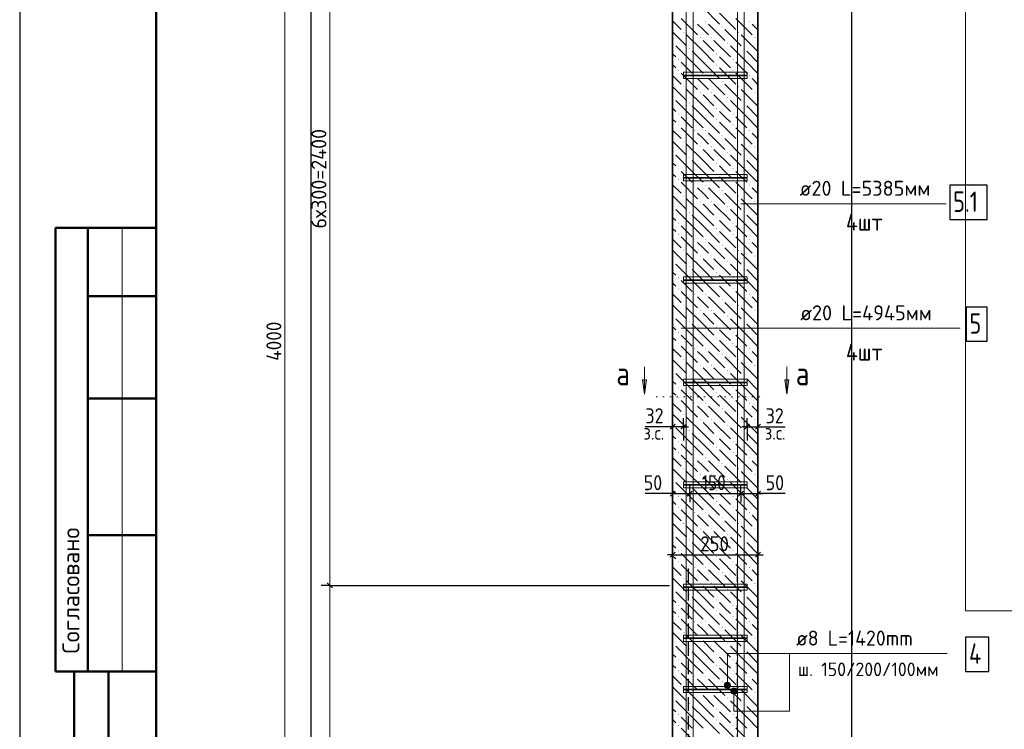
# Model space of a CAD drawing. Header units: millimetres. Extents: x -12 to 50400, y 0 to 35640.
# Tile 2 of 10: x 0 to 17308, y 9783 to 22263. Entities that reach past the tile are written whole.
import ezdxf

# ---------------------------------------------------------------- set-up
doc = ezdxf.new("R2010")
doc.units = ezdxf.units.MM
doc.linetypes.add('______2', pattern=[324, 240, -84])
doc.linetypes.add('______9', pattern=[120, 0, -120])
for name, color, linetype, lineweight in [('Standard', 7, 'Continuous', 25), ('ЖБ Пилон', 7, 'Continuous', 35), ('Позиционная метка диаметр_ шаг', 7, 'Continuous', 13), ('Позиционная метка линия выноска', 7, 'Continuous', 13), ('Размерная линия_ общее', 7, 'Continuous', 13), ('Узлы символ', 7, 'Continuous', 25)]:
    doc.layers.add(name, color=color, linetype=linetype, lineweight=lineweight)
doc.layers.add('Размерная выноска', color=7, linetype='Continuous')
doc.layers.add('Стена фоновая арматура Х1', color=7, linetype='______2', true_color=0xa0a0a0)
doc.layers.add('Стена Хомут', color=7, linetype='______2', true_color=0xa0a0a0)
doc.styles.add('ISOCPEUR', font='txt')

msp = doc.modelspace()

# ---------------------------------------------------------------- hatches: boundary and pattern name
at = {"layer": 'ЖБ Пилон', "linetype": 'Continuous', "lineweight": 18, "transparency": 33554687}
for points in [[(11860, 22235), (11868, 22243), (11875, 22235), (11868, 22227)], [(12052, 22235), (12060, 22243), (12067, 22235), (12060, 22227)], [(12820, 22235), (12828, 22243), (12835, 22235), (12828, 22227)], [(11668, 22043), (11676, 22051), (11683, 22043), (11676, 22035)], [(12340, 22139), (12348, 22147), (12355, 22139), (12348, 22131)], [(12628, 22043), (12636, 22051), (12643, 22043), (12636, 22035)], [(11477, 21853), (11484, 21859), (11491, 21851), (11484, 21843), (11477, 21850)], [(11956, 21947), (11964, 21955), (11971, 21947), (11964, 21939)], [(12148, 21947), (12156, 21955), (12163, 21947), (12156, 21939)], [(12436, 21851), (12444, 21859), (12451, 21851), (12444, 21843)], [(12916, 21947), (12924, 21955), (12931, 21947), (12924, 21939)], [(11764, 21755), (11772, 21763), (11779, 21755), (11772, 21747)], [(12244, 21659), (12252, 21667), (12259, 21659), (12252, 21651)], [(12724, 21755), (12732, 21763), (12739, 21755), (12732, 21747)], [(11572, 21563), (11580, 21571), (11587, 21563), (11580, 21555)], [(12244, 21467), (12252, 21475), (12259, 21467), (12252, 21459)], [(12532, 21563), (12540, 21571), (12547, 21563), (12540, 21555)], [(11572, 21371), (11580, 21379), (11587, 21371), (11580, 21363)], [(12532, 21371), (12540, 21379), (12547, 21371), (12540, 21363)], [(11860, 21275), (11868, 21283), (11875, 21275), (11868, 21267)], [(12052, 21275), (12060, 21283), (12067, 21275), (12060, 21267)], [(12340, 21179), (12348, 21187), (12355, 21179), (12348, 21171)], [(12820, 21275), (12828, 21283), (12835, 21275), (12828, 21267)], [(11668, 21083), (11676, 21091), (11683, 21083), (11676, 21075)], [(11956, 20987), (11964, 20995), (11971, 20987), (11964, 20979)], [(12148, 20987), (12156, 20995), (12163, 20987), (12156, 20979)], [(12628, 21083), (12636, 21091), (12643, 21083), (12636, 21075)], [(12916, 20987), (12924, 20995), (12931, 20987), (12924, 20979)], [(11477, 20893), (11484, 20899), (11491, 20891), (11484, 20883), (11477, 20890)], [(11764, 20795), (11772, 20803), (11779, 20795), (11772, 20787)], [(12436, 20891), (12444, 20899), (12451, 20891), (12444, 20883)], [(12724, 20795), (12732, 20803), (12739, 20795), (12732, 20787)], [(11572, 20603), (11580, 20611), (11587, 20603), (11580, 20595)], [(12244, 20699), (12252, 20707), (12259, 20699), (12252, 20691)], [(12532, 20603), (12540, 20611), (12547, 20603), (12540, 20595)], [(12244, 20507), (12252, 20515), (12259, 20507), (12252, 20499)], [(11572, 20411), (11580, 20419), (11587, 20411), (11580, 20403)], [(11860, 20315), (11868, 20323), (11875, 20315), (11868, 20307)], [(12052, 20315), (12060, 20323), (12067, 20315), (12060, 20307)], [(12532, 20411), (12540, 20419), (12547, 20411), (12540, 20403)], [(12820, 20315), (12828, 20323), (12835, 20315), (12828, 20307)], [(11668, 20123), (11676, 20131), (11683, 20123), (11676, 20115)], [(12340, 20219), (12348, 20227), (12355, 20219), (12348, 20211)], [(12628, 20123), (12636, 20131), (12643, 20123), (12636, 20115)], [(11477, 19933), (11484, 19939), (11491, 19931), (11484, 19923), (11477, 19930)], [(11956, 20027), (11964, 20035), (11971, 20027), (11964, 20019)], [(12148, 20027), (12156, 20035), (12163, 20027), (12156, 20019)], [(12436, 19931), (12444, 19939), (12451, 19931), (12444, 19923)], [(12916, 20027), (12924, 20035), (12931, 20027), (12924, 20019)], [(11764, 19835), (11772, 19843), (11779, 19835), (11772, 19827)], [(12244, 19739), (12252, 19747), (12259, 19739), (12252, 19731)], [(12724, 19835), (12732, 19843), (12739, 19835), (12732, 19827)], [(11572, 19643), (11580, 19651), (11587, 19643), (11580, 19635)], [(12532, 19643), (12540, 19651), (12547, 19643), (12540, 19635)], [(11572, 19451), (11580, 19459), (11587, 19451), (11580, 19443)], [(12244, 19547), (12252, 19555), (12259, 19547), (12252, 19539)], [(12532, 19451), (12540, 19459), (12547, 19451), (12540, 19443)], [(11860, 19355), (11868, 19363), (11875, 19355), (11868, 19347)], [(12052, 19355), (12060, 19363), (12067, 19355), (12060, 19347)], [(12340, 19259), (12348, 19267), (12355, 19259), (12348, 19251)], [(12820, 19355), (12828, 19363), (12835, 19355), (12828, 19347)], [(11668, 19163), (11676, 19171), (11683, 19163), (11676, 19155)], [(11956, 19067), (11964, 19075), (11971, 19067), (11964, 19059)], [(12148, 19067), (12156, 19075), (12163, 19067), (12156, 19059)], [(12628, 19163), (12636, 19171), (12643, 19163), (12636, 19155)], [(12916, 19067), (12924, 19075), (12931, 19067), (12924, 19059)], [(11477, 18973), (11484, 18979), (11491, 18971), (11484, 18963), (11477, 18970)], [(11764, 18875), (11772, 18883), (11779, 18875), (11772, 18867)], [(12436, 18971), (12444, 18979), (12451, 18971), (12444, 18963)], [(12724, 18875), (12732, 18883), (12739, 18875), (12732, 18867)], [(12244, 18779), (12252, 18787), (12259, 18779), (12252, 18771)], [(11572, 18683), (11580, 18691), (11587, 18683), (11580, 18675)], [(12244, 18587), (12252, 18595), (12259, 18587), (12252, 18579)], [(12532, 18683), (12540, 18691), (12547, 18683), (12540, 18675)], [(11572, 18491), (11580, 18499), (11587, 18491), (11580, 18483)], [(11860, 18395), (11868, 18403), (11875, 18395), (11868, 18387)], [(12052, 18395), (12060, 18403), (12067, 18395), (12060, 18387)], [(12532, 18491), (12540, 18499), (12547, 18491), (12540, 18483)], [(12820, 18395), (12828, 18403), (12835, 18395), (12828, 18387)], [(11668, 18203), (11676, 18211), (11683, 18203), (11676, 18195)], [(12340, 18299), (12348, 18307), (12355, 18299), (12348, 18291)], [(12628, 18203), (12636, 18211), (12643, 18203), (12636, 18195)], [(11477, 18013), (11484, 18019), (11491, 18011), (11484, 18003), (11477, 18010)], [(11956, 18107), (11964, 18115), (11971, 18107), (11964, 18099)], [(12148, 18107), (12156, 18115), (12163, 18107), (12156, 18099)], [(12436, 18011), (12444, 18019), (12451, 18011), (12444, 18003)], [(12916, 18107), (12924, 18115), (12931, 18107), (12924, 18099)], [(11764, 17915), (11772, 17923), (11779, 17915), (11772, 17907)], [(12244, 17819), (12252, 17827), (12259, 17819), (12252, 17811)], [(12724, 17915), (12732, 17923), (12739, 17915), (12732, 17907)], [(11572, 17723), (11580, 17731), (11587, 17723), (11580, 17715)], [(12532, 17723), (12540, 17731), (12547, 17723), (12540, 17715)], [(11572, 17531), (11580, 17539), (11587, 17531), (11580, 17523)], [(12244, 17627), (12252, 17635), (12259, 17627), (12252, 17619)], [(12532, 17531), (12540, 17539), (12547, 17531), (12540, 17523)], [(11860, 17435), (11868, 17443), (11875, 17435), (11868, 17427)], [(12052, 17435), (12060, 17443), (12067, 17435), (12060, 17427)], [(12340, 17339), (12348, 17347), (12355, 17339), (12348, 17331)], [(12820, 17435), (12828, 17443), (12835, 17435), (12828, 17427)], [(11668, 17243), (11676, 17251), (11683, 17243), (11676, 17235)], [(11956, 17147), (11964, 17155), (11971, 17147), (11964, 17139)], [(12148, 17147), (12156, 17155), (12163, 17147), (12156, 17139)], [(12628, 17243), (12636, 17251), (12643, 17243), (12636, 17235)], [(12916, 17147), (12924, 17155), (12931, 17147), (12924, 17139)], [(11477, 17053), (11484, 17059), (11491, 17051), (11484, 17043), (11477, 17050)], [(11764, 16955), (11772, 16963), (11779, 16955), (11772, 16947)], [(12436, 17051), (12444, 17059), (12451, 17051), (12444, 17043)], [(12724, 16955), (12732, 16963), (12739, 16955), (12732, 16947)], [(12244, 16859), (12252, 16867), (12259, 16859), (12252, 16851)], [(11572, 16763), (11580, 16771), (11587, 16763), (11580, 16755)], [(12244, 16667), (12252, 16675), (12259, 16667), (12252, 16659)], [(12532, 16763), (12540, 16771), (12547, 16763), (12540, 16755)], [(11572, 16571), (11580, 16579), (11587, 16571), (11580, 16563)], [(11860, 16475), (11868, 16483), (11875, 16475), (11868, 16467)], [(12052, 16475), (12060, 16483), (12067, 16475), (12060, 16467)], [(12532, 16571), (12540, 16579), (12547, 16571), (12540, 16563)], [(12820, 16475), (12828, 16483), (12835, 16475), (12828, 16467)], [(11668, 16283), (11676, 16291), (11683, 16283), (11676, 16275)], [(12340, 16379), (12348, 16387), (12355, 16379), (12348, 16371)], [(12628, 16283), (12636, 16291), (12643, 16283), (12636, 16275)], [(11477, 16093), (11484, 16099), (11491, 16091), (11484, 16083), (11477, 16090)], [(11956, 16187), (11964, 16195), (11971, 16187), (11964, 16179)], [(12148, 16187), (12156, 16195), (12163, 16187), (12156, 16179)], [(12436, 16091), (12444, 16099), (12451, 16091), (12444, 16083)], [(12916, 16187), (12924, 16195), (12931, 16187), (12924, 16179)], [(11764, 15995), (11772, 16003), (11779, 15995), (11772, 15987)], [(12724, 15995), (12732, 16003), (12739, 15995), (12732, 15987)], [(11572, 15803), (11580, 15811), (11587, 15803), (11580, 15795)], [(12244, 15899), (12252, 15907), (12259, 15899), (12252, 15891)], [(12532, 15803), (12540, 15811), (12547, 15803), (12540, 15795)], [(11572, 15611), (11580, 15619), (11587, 15611), (11580, 15603)], [(12244, 15707), (12252, 15715), (12259, 15707), (12252, 15699)], [(12532, 15611), (12540, 15619), (12547, 15611), (12540, 15603)], [(11860, 15515), (11868, 15523), (11875, 15515), (11868, 15507)], [(12052, 15515), (12060, 15523), (12067, 15515), (12060, 15507)], [(12340, 15419), (12348, 15427), (12355, 15419), (12348, 15411)], [(12820, 15515), (12828, 15523), (12835, 15515), (12828, 15507)], [(11668, 15323), (11676, 15331), (11683, 15323), (11676, 15315)], [(11956, 15227), (11964, 15235), (11971, 15227), (11964, 15219)], [(12148, 15227), (12156, 15235), (12163, 15227), (12156, 15219)], [(12628, 15323), (12636, 15331), (12643, 15323), (12636, 15315)], [(12916, 15227), (12924, 15235), (12931, 15227), (12924, 15219)], [(11477, 15133), (11484, 15139), (11491, 15131), (11484, 15123), (11477, 15130)], [(12436, 15131), (12444, 15139), (12451, 15131), (12444, 15123)], [(11764, 15035), (11772, 15043), (11779, 15035), (11772, 15027)], [(12244, 14939), (12252, 14947), (12259, 14939), (12252, 14931)], [(12724, 15035), (12732, 15043), (12739, 15035), (12732, 15027)], [(11572, 14843), (11580, 14851), (11587, 14843), (11580, 14835)], [(12244, 14747), (12252, 14755), (12259, 14747), (12252, 14739)], [(12532, 14843), (12540, 14851), (12547, 14843), (12540, 14835)], [(11572, 14651), (11580, 14659), (11587, 14651), (11580, 14643)], [(11860, 14555), (11868, 14563), (11875, 14555), (11868, 14547)], [(12052, 14555), (12060, 14563), (12067, 14555), (12060, 14547)], [(12532, 14651), (12540, 14659), (12547, 14651), (12540, 14643)], [(12820, 14555), (12828, 14563), (12835, 14555), (12828, 14547)], [(11668, 14363), (11676, 14371), (11683, 14363), (11676, 14355)], [(12340, 14459), (12348, 14467), (12355, 14459), (12348, 14451)], [(12628, 14363), (12636, 14371), (12643, 14363), (12636, 14355)], [(11956, 14267), (11964, 14275), (11971, 14267), (11964, 14259)], [(12148, 14267), (12156, 14275), (12163, 14267), (12156, 14259)], [(12916, 14267), (12924, 14275), (12931, 14267), (12924, 14259)], [(11477, 14173), (11484, 14179), (11491, 14171), (11484, 14163), (11477, 14170)], [(11764, 14075), (11772, 14083), (11779, 14075), (11772, 14067)], [(12436, 14171), (12444, 14179), (12451, 14171), (12444, 14163)], [(12724, 14075), (12732, 14083), (12739, 14075), (12732, 14067)], [(11572, 13883), (11580, 13891), (11587, 13883), (11580, 13875)], [(12244, 13979), (12252, 13987), (12259, 13979), (12252, 13971)], [(12532, 13883), (12540, 13891), (12547, 13883), (12540, 13875)], [(11572, 13691), (11580, 13699), (11587, 13691), (11580, 13683)], [(12244, 13787), (12252, 13795), (12259, 13787), (12252, 13779)], [(12532, 13691), (12540, 13699), (12547, 13691), (12540, 13683)], [(11860, 13595), (11868, 13603), (11875, 13595), (11868, 13587)], [(12052, 13595), (12060, 13603), (12067, 13595), (12060, 13587)], [(12340, 13499), (12348, 13507), (12355, 13499), (12348, 13491)], [(12820, 13595), (12828, 13603), (12835, 13595), (12828, 13587)], [(11668, 13403), (11676, 13411), (11683, 13403), (11676, 13395)], [(12628, 13403), (12636, 13411), (12643, 13403), (12636, 13395)], [(11477, 13213), (11484, 13219), (11491, 13211), (11484, 13203), (11477, 13210)], [(11956, 13307), (11964, 13315), (11971, 13307), (11964, 13299)], [(12148, 13307), (12156, 13315), (12163, 13307), (12156, 13299)], [(12436, 13211), (12444, 13219), (12451, 13211), (12444, 13203)], [(12916, 13307), (12924, 13315), (12931, 13307), (12924, 13299)], [(11764, 13115), (11772, 13123), (11779, 13115), (11772, 13107)], [(12244, 13019), (12252, 13027), (12259, 13019), (12252, 13011)], [(12724, 13115), (12732, 13123), (12739, 13115), (12732, 13107)], [(11572, 12923), (11580, 12931), (11587, 12923), (11580, 12915)], [(12244, 12827), (12252, 12835), (12259, 12827), (12252, 12819)], [(12532, 12923), (12540, 12931), (12547, 12923), (12540, 12915)], [(11572, 12731), (11580, 12739), (11587, 12731), (11580, 12723)], [(11860, 12635), (11868, 12643), (11875, 12635), (11868, 12627)], [(12052, 12635), (12060, 12643), (12067, 12635), (12060, 12627)], [(12532, 12731), (12540, 12739), (12547, 12731), (12540, 12723)], [(12820, 12635), (12828, 12643), (12835, 12635), (12828, 12627)], [(12340, 12539), (12348, 12547), (12355, 12539), (12348, 12531)], [(11668, 12443), (11676, 12451), (11683, 12443), (11676, 12435)], [(11956, 12347), (11964, 12355), (11971, 12347), (11964, 12339)], [(12148, 12347), (12156, 12355), (12163, 12347), (12156, 12339)], [(12628, 12443), (12636, 12451), (12643, 12443), (12636, 12435)], [(12916, 12347), (12924, 12355), (12931, 12347), (12924, 12339)], [(11477, 12253), (11484, 12259), (11491, 12251), (11484, 12243), (11477, 12250)], [(11764, 12155), (11772, 12163), (11779, 12155), (11772, 12147)], [(12436, 12251), (12444, 12259), (12451, 12251), (12444, 12243)], [(12724, 12155), (12732, 12163), (12739, 12155), (12732, 12147)], [(11572, 11963), (11580, 11971), (11587, 11963), (11580, 11955)], [(12244, 12059), (12252, 12067), (12259, 12059), (12252, 12051)], [(12532, 11963), (12540, 11971), (12547, 11963), (12540, 11955)], [(11572, 11771), (11580, 11779), (11587, 11771), (11580, 11763)], [(12244, 11867), (12252, 11875), (12259, 11867), (12252, 11859)], [(12532, 11771), (12540, 11779), (12547, 11771), (12540, 11763)], [(11860, 11675), (11868, 11683), (11875, 11675), (11868, 11667)], [(12052, 11675), (12060, 11683), (12067, 11675), (12060, 11667)], [(12820, 11675), (12828, 11683), (12835, 11675), (12828, 11667)], [(11668, 11483), (11676, 11491), (11683, 11483), (11676, 11475)], [(12340, 11579), (12348, 11587), (12355, 11579), (12348, 11571)], [(12628, 11483), (12636, 11491), (12643, 11483), (12636, 11475)], [(11477, 11293), (11484, 11299), (11491, 11291), (11484, 11283), (11477, 11290)], [(11956, 11387), (11964, 11395), (11971, 11387), (11964, 11379)], [(12148, 11387), (12156, 11395), (12163, 11387), (12156, 11379)], [(12436, 11291), (12444, 11299), (12451, 11291), (12444, 11283)], [(12916, 11387), (12924, 11395), (12931, 11387), (12924, 11379)], [(11764, 11195), (11772, 11203), (11779, 11195), (11772, 11187)], [(12244, 11099), (12252, 11107), (12259, 11099), (12252, 11091)], [(12724, 11195), (12732, 11203), (12739, 11195), (12732, 11187)], [(11572, 11003), (11580, 11011), (11587, 11003), (11580, 10995)], [(12244, 10907), (12252, 10915), (12259, 10907), (12252, 10899)], [(12532, 11003), (12540, 11011), (12547, 11003), (12540, 10995)], [(11572, 10811), (11580, 10819), (11587, 10811), (11580, 10803)], [(12532, 10811), (12540, 10819), (12547, 10811), (12540, 10803)], [(11860, 10715), (11868, 10723), (11875, 10715), (11868, 10707)], [(12052, 10715), (12060, 10723), (12067, 10715), (12060, 10707)], [(12340, 10619), (12348, 10627), (12355, 10619), (12348, 10611)], [(12820, 10715), (12828, 10723), (12835, 10715), (12828, 10707)], [(11668, 10523), (11676, 10531), (11683, 10523), (11676, 10515)], [(11956, 10427), (11964, 10435), (11971, 10427), (11964, 10419)], [(12148, 10427), (12156, 10435), (12163, 10427), (12156, 10419)], [(12628, 10523), (12636, 10531), (12643, 10523), (12636, 10515)], [(12916, 10427), (12924, 10435), (12931, 10427), (12924, 10419)], [(11477, 10333), (11484, 10339), (11491, 10331), (11484, 10323), (11477, 10330)], [(11764, 10235), (11772, 10243), (11779, 10235), (11772, 10227)], [(12436, 10331), (12444, 10339), (12451, 10331), (12444, 10323)], [(12724, 10235), (12732, 10243), (12739, 10235), (12732, 10227)], [(11572, 10043), (11580, 10051), (11587, 10043), (11580, 10035)], [(12244, 10139), (12252, 10147), (12259, 10139), (12252, 10131)], [(12532, 10043), (12540, 10051), (12547, 10043), (12540, 10035)], [(12244, 9947), (12252, 9955), (12259, 9947), (12252, 9939)], [(11572, 9851), (11580, 9859), (11587, 9851), (11580, 9843)], [(12532, 9851), (12540, 9859), (12547, 9851), (12540, 9843)]]:
    msp.add_hatch(color=7, dxfattribs=at).paths.add_polyline_path(points, flags=16)
at = {"layer": 'Позиционная метка линия выноска', "linetype": 'Continuous', "lineweight": 13, "transparency": 33554687}
for points in [[(12488, 10582), (12395, 10582), (12387, 10555)], [(12488, 10582), (12387, 10555), (12495, 10555)], [(12468, 10602), (12414, 10602), (12395, 10582)], [(12468, 10602), (12395, 10582), (12488, 10582)], [(12414, 10602), (12468, 10602), (12441, 10609)], [(12495, 10555), (12387, 10555), (12395, 10528)], [(12495, 10555), (12395, 10528), (12488, 10528)], [(12488, 10528), (12395, 10528), (12414, 10509)], [(12488, 10528), (12414, 10509), (12468, 10509)], [(12468, 10509), (12414, 10509), (12441, 10501)], [(12502, 10454), (12610, 10454), (12602, 10481)], [(12502, 10454), (12602, 10481), (12509, 10481)], [(12509, 10427), (12610, 10454), (12502, 10454)], [(12509, 10481), (12602, 10481), (12583, 10500)], [(12509, 10481), (12583, 10500), (12529, 10500)], [(12509, 10427), (12602, 10427), (12610, 10454)], [(12529, 10407), (12602, 10427), (12509, 10427)], [(12529, 10500), (12583, 10500), (12556, 10508)], [(12529, 10407), (12583, 10407), (12602, 10427)], [(12583, 10407), (12529, 10407), (12556, 10400)]]:
    msp.add_hatch(color=7, dxfattribs=at).paths.add_polyline_path(points)
at = {"layer": 'Узлы символ', "linetype": 'Continuous', "lineweight": 13, "transparency": 33554687}
for points in [[(11019, 15930), (10983, 15678), (10947, 15930)], [(13520, 15930), (13484, 15678), (13448, 15930)]]:
    msp.add_hatch(color=7, dxfattribs=at).paths.add_polyline_path(points, flags=16)

# ---------------------------------------------------------------- linework, layer by layer
at = {"layer": 'Standard', "color": 7, "linetype": 'Continuous', "lineweight": 25, "transparency": 33554687}
for p, q in [((2400, 35040), (2400, 1270)), ((11522, 15150), (11432, 15060)), ((11714, 15150), (11624, 15060)), ((12740, 15060), (12830, 15150)), ((12932, 15060), (13022, 15150)), ((11432, 13883), (11522, 13973)), ((11732, 13883), (11822, 13973)), ((12632, 13883), (12722, 13973)), ((12932, 13883), (13022, 13973)), ((11432, 12809), (11522, 12899)), ((12932, 12809), (13022, 12899))]:
    msp.add_line(p, q, dxfattribs=at)
at = {"layer": 'Standard', "color": 7, "linetype": 'Continuous', "lineweight": 50, "transparency": 33554687}
for p, q in [((7, 18600), (0, 18600)), ((2400, 18600), (632, 18600)), ((632, 18600), (632, 10800)), ((632, 18600), (632, 10800)), ((1200, 18600), (1200, 10800)), ((2400, 17400), (1200, 17400)), ((2400, 15600), (1200, 15600)), ((2400, 13200), (1200, 13200)), ((0, 10800), (7, 10800)), ((632, 10800), (2400, 10800)), ((960, 600), (960, 10800)), ((960, 600), (960, 10800)), ((1560, 600), (1560, 10800))]:
    msp.add_line(p, q, dxfattribs=at)
at = {"layer": 'Standard', "color": 7, "linetype": 'Continuous', "lineweight": 13, "transparency": 33554687}
msp.add_line((1800, 18600), (1800, 10800), dxfattribs=at)
at = {"layer": 'Standard', "color": 7, "linetype": 'Continuous', "lineweight": -3, "transparency": 33554687}
for p, q in [((11477, 15105), (11477, 15255)), ((11669, 15105), (11669, 15255)), ((12785, 15105), (12785, 15255)), ((12977, 15105), (12977, 15255)), ((11477, 15105), (11387, 15105)), ((11477, 15105), (11477, 14955)), ((11477, 15105), (11477, 15105)), ((11669, 15105), (11477, 15105)), ((11669, 15105), (11669, 14955)), ((11669, 15105), (11669, 14864)), ((11669, 15105), (11759, 15105)), ((12785, 15105), (12695, 15105)), ((12785, 15105), (12785, 14955)), ((12785, 15105), (12785, 14864)), ((12785, 15105), (12977, 15105)), ((12977, 15105), (12977, 14955)), ((12977, 15105), (12977, 15105)), ((12977, 15105), (13067, 15105)), ((11477, 13928), (11477, 14078)), ((11777, 13928), (11777, 14078)), ((12677, 13928), (12677, 14078)), ((12977, 13928), (12977, 14078)), ((11477, 13928), (11387, 13928)), ((11477, 13928), (11477, 13778)), ((11477, 13928), (11477, 13928)), ((11477, 13928), (11777, 13928)), ((11777, 13928), (11777, 13778)), ((11777, 13928), (11777, 13928)), ((11777, 13928), (12677, 13928)), ((12677, 13928), (12677, 13778)), ((12677, 13928), (12677, 13927)), ((12677, 13928), (12977, 13928)), ((12977, 13928), (12977, 13778)), ((12977, 13928), (12977, 13928)), ((12977, 13928), (13067, 13928)), ((11477, 12854), (11477, 13004)), ((12977, 12854), (12977, 13004)), ((11477, 12854), (11387, 12854)), ((11477, 12854), (11477, 12704)), ((11477, 12854), (12977, 12854)), ((12977, 12854), (12977, 12704)), ((12977, 12854), (13067, 12854))]:
    msp.add_line(p, q, dxfattribs=at)
at = {"layer": 'Standard', "color": 7, "linetype": 'Continuous', "lineweight": 25, "transparency": 33554687}
msp.add_lwpolyline([(0, 0), (50400, 0), (50400, 35640), (0, 35640), (0, 0)], close=True, dxfattribs=at)
at = {"layer": 'Standard', "color": 7, "linetype": 'Continuous', "lineweight": 13, "transparency": 33554687}
for points in [[(50400, 35640), (0, 35640), (0, 0), (50400, 0), (50400, 35640)], [(27880, 23426), (16628, 23426), (16628, 11864), (27880, 11864), (27880, 23426)]]:
    msp.add_lwpolyline(points, dxfattribs=at)
at = {"layer": 'Standard', "color": 7, "linetype": 'Continuous', "lineweight": 50, "transparency": 33554687}
msp.add_lwpolyline([(2400, 35040), (49800, 35040), (49800, 600), (2400, 600), (2400, 35040)], close=True, dxfattribs=at)
at = {"layer": 'Standard', "color": 254, "linetype": 'Continuous', "lineweight": -3, "true_color": 0xc4c4ff, "transparency": 33554687}
msp.add_lwpolyline([(5117, 2078), (14627, 2078), (14627, 32873), (5117, 32873), (5117, 2078)], dxfattribs=at)
at = {"layer": 'ЖБ Пилон', "color": 7, "linetype": 'Continuous', "lineweight": 35, "transparency": 33554687}
for p, q in [((11477, 28634), (11477, 4634)), ((12977, 4634), (12977, 28634))]:
    msp.add_line(p, q, dxfattribs=at)
at = {"layer": 'ЖБ Пилон', "color": 9, "linetype": 'Continuous', "lineweight": 18, "true_color": 0xc7c7c7, "transparency": 33554687}
for p, q in [((12012, 22475), (12300, 22187)), ((12300, 22379), (12588, 22091)), ((11477, 22241), (11628, 22091)), ((11628, 22283), (11916, 21995)), ((12012, 22091), (11916, 22187)), ((12108, 22187), (12396, 21899)), ((12588, 22283), (12876, 21995)), ((12972, 22091), (12876, 22187)), ((11477, 22049), (11724, 21803)), ((12012, 21707), (11724, 21995)), ((12108, 21995), (12012, 22091)), ((12396, 22091), (12684, 21803)), ((12972, 21707), (12684, 21995)), ((12977, 22085), (12972, 22091)), ((12012, 21899), (12204, 21707)), ((12204, 21899), (12492, 21611)), ((12972, 21899), (12977, 21893)), ((11477, 21665), (11532, 21611)), ((11820, 21515), (11532, 21803)), ((11820, 21707), (12012, 21515)), ((12012, 21707), (12204, 21515)), ((12780, 21515), (12492, 21803)), ((12780, 21707), (12972, 21515)), ((12972, 21707), (12977, 21701)), ((11532, 21419), (11477, 21473)), ((11628, 21515), (11820, 21323)), ((11820, 21515), (12012, 21323)), ((12012, 21515), (12300, 21227)), ((12396, 21515), (12300, 21611)), ((12492, 21419), (12396, 21515)), ((12588, 21515), (12780, 21323)), ((12780, 21515), (12972, 21323)), ((12972, 21515), (12977, 21509)), ((11628, 21323), (11916, 21035)), ((12300, 21419), (12588, 21131)), ((12588, 21323), (12876, 21035)), ((11477, 21281), (11628, 21131)), ((12012, 21131), (11916, 21227)), ((12108, 21035), (12012, 21131)), ((12108, 21227), (12396, 20939)), ((12396, 21131), (12684, 20843)), ((12972, 21131), (12876, 21227)), ((12977, 21125), (12972, 21131)), ((11477, 21089), (11724, 20843)), ((12012, 20747), (11724, 21035)), ((12972, 20747), (12684, 21035)), ((11820, 20555), (11532, 20843)), ((12012, 20939), (12204, 20747)), ((12204, 20939), (12492, 20651)), ((12780, 20555), (12492, 20843)), ((12972, 20939), (12977, 20933)), ((11477, 20705), (11532, 20651)), ((11820, 20747), (12012, 20555)), ((12012, 20747), (12204, 20555)), ((12396, 20555), (12300, 20651)), ((12780, 20747), (12972, 20555)), ((12972, 20747), (12977, 20741)), ((11532, 20459), (11477, 20513)), ((11628, 20555), (11820, 20363)), ((11820, 20555), (12012, 20363)), ((12012, 20555), (12300, 20267)), ((12300, 20459), (12588, 20171)), ((12492, 20459), (12396, 20555)), ((12588, 20555), (12780, 20363)), ((12780, 20555), (12972, 20363)), ((12972, 20555), (12977, 20549)), ((11477, 20321), (11628, 20171)), ((11628, 20363), (11916, 20075)), ((12012, 20171), (11916, 20267)), ((12108, 20267), (12396, 19979)), ((12588, 20363), (12876, 20075)), ((12972, 20171), (12876, 20267)), ((11477, 20129), (11724, 19883)), ((12108, 20075), (12012, 20171)), ((12396, 20171), (12684, 19883)), ((12977, 20165), (12972, 20171)), ((12012, 19787), (11724, 20075)), ((12012, 19979), (12204, 19787)), ((12204, 19979), (12492, 19691)), ((12972, 19787), (12684, 20075)), ((12972, 19979), (12977, 19973)), ((11477, 19745), (11532, 19691)), ((11820, 19595), (11532, 19883)), ((11820, 19787), (12012, 19595)), ((12012, 19787), (12204, 19595)), ((12780, 19595), (12492, 19883)), ((12780, 19787), (12972, 19595)), ((12972, 19787), (12977, 19781)), ((11628, 19595), (11820, 19403)), ((11820, 19595), (12012, 19403)), ((12012, 19595), (12300, 19307)), ((12396, 19595), (12300, 19691)), ((12492, 19499), (12396, 19595)), ((12588, 19595), (12780, 19403)), ((12780, 19595), (12972, 19403)), ((12972, 19595), (12977, 19589)), ((11532, 19499), (11477, 19553)), ((11628, 19403), (11916, 19115)), ((12300, 19499), (12588, 19211)), ((12588, 19403), (12876, 19115)), ((11477, 19361), (11628, 19211)), ((12012, 19211), (11916, 19307)), ((12108, 19307), (12396, 19019)), ((12972, 19211), (12876, 19307)), ((11477, 19169), (11724, 18923)), ((12012, 18827), (11724, 19115)), ((12108, 19115), (12012, 19211)), ((12396, 19211), (12684, 18923)), ((12972, 18827), (12684, 19115)), ((12977, 19205), (12972, 19211)), ((11820, 18635), (11532, 18923)), ((12012, 19019), (12204, 18827)), ((12204, 19019), (12492, 18731)), ((12780, 18635), (12492, 18923)), ((12972, 19019), (12977, 19013)), ((11477, 18785), (11532, 18731)), ((11820, 18827), (12012, 18635)), ((12012, 18827), (12204, 18635)), ((12396, 18635), (12300, 18731)), ((12780, 18827), (12972, 18635)), ((12972, 18827), (12977, 18821)), ((11532, 18539), (11477, 18593)), ((11628, 18635), (11820, 18443)), ((11820, 18635), (12012, 18443)), ((12012, 18635), (12300, 18347)), ((12300, 18539), (12588, 18251)), ((12492, 18539), (12396, 18635)), ((12588, 18635), (12780, 18443)), ((12780, 18635), (12972, 18443)), ((12972, 18635), (12977, 18629)), ((11477, 18401), (11628, 18251)), ((11628, 18443), (11916, 18155)), ((12012, 18251), (11916, 18347)), ((12108, 18347), (12396, 18059)), ((12588, 18443), (12876, 18155)), ((12972, 18251), (12876, 18347)), ((11477, 18209), (11724, 17963)), ((12108, 18155), (12012, 18251)), ((12396, 18251), (12684, 17963)), ((12977, 18245), (12972, 18251)), ((12012, 17867), (11724, 18155)), ((12012, 18059), (12204, 17867)), ((12204, 18059), (12492, 17771)), ((12972, 17867), (12684, 18155)), ((12972, 18059), (12977, 18053)), ((11820, 17675), (11532, 17963)), ((11820, 17867), (12012, 17675)), ((12012, 17867), (12204, 17675)), ((12780, 17675), (12492, 17963)), ((12780, 17867), (12972, 17675)), ((12972, 17867), (12977, 17861)), ((11477, 17825), (11532, 17771)), ((11628, 17675), (11820, 17483)), ((11820, 17675), (12012, 17483)), ((12012, 17675), (12300, 17387)), ((12396, 17675), (12300, 17771)), ((12492, 17579), (12396, 17675)), ((12588, 17675), (12780, 17483)), ((12780, 17675), (12972, 17483)), ((12972, 17675), (12977, 17669)), ((11532, 17579), (11477, 17633)), ((11628, 17483), (11916, 17195)), ((12300, 17579), (12588, 17291)), ((12588, 17483), (12876, 17195)), ((11477, 17441), (11628, 17291)), ((12012, 17291), (11916, 17387)), ((12108, 17387), (12396, 17099)), ((12972, 17291), (12876, 17387)), ((11477, 17249), (11724, 17003)), ((12012, 16907), (11724, 17195)), ((12108, 17195), (12012, 17291)), ((12396, 17291), (12684, 17003)), ((12972, 16907), (12684, 17195)), ((12977, 17285), (12972, 17291)), ((11820, 16715), (11532, 17003)), ((12012, 17099), (12204, 16907)), ((12204, 17099), (12492, 16811)), ((12780, 16715), (12492, 17003)), ((12972, 17099), (12977, 17093)), ((11477, 16865), (11532, 16811)), ((11820, 16907), (12012, 16715)), ((12012, 16907), (12204, 16715)), ((12396, 16715), (12300, 16811)), ((12780, 16907), (12972, 16715)), ((12972, 16907), (12977, 16901)), ((11532, 16619), (11477, 16673)), ((11628, 16715), (11820, 16523)), ((11820, 16715), (12012, 16523)), ((12012, 16715), (12300, 16427)), ((12300, 16619), (12588, 16331)), ((12492, 16619), (12396, 16715)), ((12588, 16715), (12780, 16523)), ((12780, 16715), (12972, 16523)), ((12972, 16715), (12977, 16709)), ((11477, 16481), (11628, 16331)), ((11628, 16523), (11916, 16235)), ((12588, 16523), (12876, 16235)), ((11477, 16289), (11724, 16043)), ((12012, 16331), (11916, 16427)), ((12108, 16235), (12012, 16331)), ((12108, 16427), (12396, 16139)), ((12396, 16331), (12684, 16043)), ((12972, 16331), (12876, 16427)), ((12977, 16325), (12972, 16331)), ((12012, 15947), (11724, 16235)), ((12012, 16139), (12204, 15947)), ((12204, 16139), (12492, 15851)), ((12972, 15947), (12684, 16235)), ((12972, 16139), (12977, 16133)), ((11820, 15755), (11532, 16043)), ((11820, 15947), (12012, 15755)), ((12012, 15947), (12204, 15755)), ((12780, 15755), (12492, 16043)), ((12780, 15947), (12972, 15755)), ((12972, 15947), (12977, 15941)), ((11477, 15905), (11532, 15851)), ((11628, 15755), (11820, 15563)), ((11820, 15755), (12012, 15563)), ((12012, 15755), (12300, 15467)), ((12396, 15755), (12300, 15851)), ((12492, 15659), (12396, 15755)), ((12588, 15755), (12780, 15563)), ((12780, 15755), (12972, 15563)), ((12972, 15755), (12977, 15749)), ((11532, 15659), (11477, 15713)), ((12300, 15659), (12588, 15371)), ((11477, 15521), (11628, 15371)), ((11628, 15563), (11916, 15275)), ((12012, 15371), (11916, 15467)), ((12108, 15467), (12396, 15179)), ((12588, 15563), (12876, 15275)), ((12972, 15371), (12876, 15467)), ((11477, 15329), (11724, 15083)), ((12012, 14987), (11724, 15275)), ((12108, 15275), (12012, 15371)), ((12396, 15371), (12684, 15083)), ((12972, 14987), (12684, 15275)), ((12977, 15365), (12972, 15371)), ((11820, 14795), (11532, 15083)), ((12012, 15179), (12204, 14987)), ((12204, 15179), (12492, 14891)), ((12780, 14795), (12492, 15083)), ((12972, 15179), (12977, 15173)), ((11477, 14945), (11532, 14891)), ((11820, 14987), (12012, 14795)), ((12012, 14987), (12204, 14795)), ((12396, 14795), (12300, 14891)), ((12780, 14987), (12972, 14795)), ((12972, 14987), (12977, 14981)), ((11532, 14699), (11477, 14753)), ((11628, 14795), (11820, 14603)), ((11820, 14795), (12012, 14603)), ((12012, 14795), (12300, 14507)), ((12492, 14699), (12396, 14795)), ((12588, 14795), (12780, 14603)), ((12780, 14795), (12972, 14603)), ((12972, 14795), (12977, 14789)), ((11477, 14561), (11628, 14411)), ((11628, 14603), (11916, 14315)), ((12300, 14699), (12588, 14411)), ((12588, 14603), (12876, 14315)), ((11477, 14369), (11724, 14123)), ((12012, 14411), (11916, 14507)), ((12108, 14315), (12012, 14411)), ((12108, 14507), (12396, 14219)), ((12396, 14411), (12684, 14123)), ((12972, 14411), (12876, 14507)), ((12977, 14405), (12972, 14411)), ((12012, 14027), (11724, 14315)), ((12012, 14219), (12204, 14027)), ((12204, 14219), (12492, 13931)), ((12972, 14027), (12684, 14315)), ((12972, 14219), (12977, 14213)), ((11820, 13835), (11532, 14123)), ((11820, 14027), (12012, 13835)), ((12012, 14027), (12204, 13835)), ((12780, 13835), (12492, 14123)), ((12780, 14027), (12972, 13835)), ((12972, 14027), (12977, 14021)), ((11477, 13985), (11532, 13931)), ((12396, 13835), (12300, 13931)), ((11532, 13739), (11477, 13793)), ((11628, 13835), (11820, 13643)), ((11820, 13835), (12012, 13643)), ((12012, 13835), (12300, 13547)), ((12300, 13739), (12588, 13451)), ((12492, 13739), (12396, 13835)), ((12588, 13835), (12780, 13643)), ((12780, 13835), (12972, 13643)), ((12972, 13835), (12977, 13829)), ((11477, 13601), (11628, 13451)), ((11628, 13643), (11916, 13355)), ((12012, 13451), (11916, 13547)), ((12108, 13547), (12396, 13259)), ((12588, 13643), (12876, 13355)), ((12972, 13451), (12876, 13547)), ((11477, 13409), (11724, 13163)), ((12012, 13067), (11724, 13355)), ((12108, 13355), (12012, 13451)), ((12396, 13451), (12684, 13163)), ((12972, 13067), (12684, 13355)), ((12977, 13445), (12972, 13451)), ((11820, 12875), (11532, 13163)), ((12012, 13259), (12204, 13067)), ((12204, 13259), (12492, 12971)), ((12780, 12875), (12492, 13163)), ((12972, 13259), (12977, 13253)), ((11477, 13025), (11532, 12971)), ((11820, 13067), (12012, 12875)), ((12012, 13067), (12204, 12875)), ((12780, 13067), (12972, 12875)), ((12972, 13067), (12977, 13061)), ((11532, 12779), (11477, 12833)), ((11628, 12875), (11820, 12683)), ((11820, 12875), (12012, 12683)), ((12012, 12875), (12300, 12587)), ((12396, 12875), (12300, 12971)), ((12492, 12779), (12396, 12875)), ((12588, 12875), (12780, 12683)), ((12780, 12875), (12972, 12683)), ((12972, 12875), (12977, 12869)), ((11477, 12641), (11628, 12491)), ((11628, 12683), (11916, 12395)), ((12300, 12779), (12588, 12491)), ((12588, 12683), (12876, 12395)), ((12012, 12491), (11916, 12587)), ((12108, 12395), (12012, 12491)), ((12108, 12587), (12396, 12299)), ((12396, 12491), (12684, 12203)), ((12972, 12491), (12876, 12587)), ((12977, 12485), (12972, 12491)), ((11477, 12449), (11724, 12203)), ((12012, 12107), (11724, 12395)), ((12012, 12299), (12204, 12107)), ((12204, 12299), (12492, 12011)), ((12972, 12107), (12684, 12395)), ((12972, 12299), (12977, 12293)), ((11820, 11915), (11532, 12203)), ((12780, 11915), (12492, 12203)), ((11477, 12065), (11532, 12011)), ((11820, 12107), (12012, 11915)), ((12012, 12107), (12204, 11915)), ((12396, 11915), (12300, 12011)), ((12780, 12107), (12972, 11915)), ((12972, 12107), (12977, 12101)), ((11532, 11819), (11477, 11873)), ((11628, 11915), (11820, 11723)), ((11820, 11915), (12012, 11723)), ((12012, 11915), (12300, 11627)), ((12300, 11819), (12588, 11531)), ((12492, 11819), (12396, 11915)), ((12588, 11915), (12780, 11723)), ((12780, 11915), (12972, 11723)), ((12972, 11915), (12977, 11909)), ((11477, 11681), (11628, 11531)), ((11628, 11723), (11916, 11435)), ((12012, 11531), (11916, 11627)), ((12108, 11627), (12396, 11339)), ((12588, 11723), (12876, 11435)), ((12972, 11531), (12876, 11627)), ((11477, 11489), (11724, 11243)), ((12012, 11147), (11724, 11435)), ((12108, 11435), (12012, 11531)), ((12396, 11531), (12684, 11243)), ((12972, 11147), (12684, 11435)), ((12977, 11525), (12972, 11531)), ((12012, 11339), (12204, 11147)), ((12204, 11339), (12492, 11051)), ((12972, 11339), (12977, 11333)), ((11477, 11105), (11532, 11051)), ((11820, 10955), (11532, 11243)), ((11820, 11147), (12012, 10955)), ((12012, 11147), (12204, 10955)), ((12780, 10955), (12492, 11243)), ((12780, 11147), (12972, 10955)), ((12972, 11147), (12977, 11141)), ((11532, 10859), (11477, 10913)), ((11628, 10955), (11820, 10763)), ((11820, 10955), (12012, 10763)), ((12012, 10955), (12300, 10667)), ((12396, 10955), (12300, 11051)), ((12492, 10859), (12396, 10955)), ((12588, 10955), (12780, 10763)), ((12780, 10955), (12972, 10763)), ((12972, 10955), (12977, 10949)), ((11628, 10763), (11916, 10475)), ((12300, 10859), (12588, 10571)), ((12588, 10763), (12876, 10475)), ((11477, 10721), (11628, 10571)), ((12012, 10571), (11916, 10667)), ((12108, 10475), (12012, 10571)), ((12108, 10667), (12396, 10379)), ((12396, 10571), (12684, 10283)), ((12972, 10571), (12876, 10667)), ((12977, 10565), (12972, 10571)), ((11477, 10529), (11724, 10283)), ((12012, 10187), (11724, 10475)), ((12972, 10187), (12684, 10475)), ((11820, 9995), (11532, 10283)), ((12012, 10379), (12204, 10187)), ((12204, 10379), (12492, 10091)), ((12780, 9995), (12492, 10283)), ((12972, 10379), (12977, 10373)), ((11477, 10145), (11532, 10091)), ((11820, 10187), (12012, 9995)), ((12012, 10187), (12204, 9995)), ((12396, 9995), (12300, 10091)), ((12780, 10187), (12972, 9995)), ((12972, 10187), (12977, 10181)), ((11532, 9899), (11477, 9953)), ((11628, 9995), (11820, 9803)), ((11820, 9995), (12012, 9803)), ((12012, 9995), (12300, 9707)), ((12300, 9899), (12588, 9611)), ((12492, 9899), (12396, 9995)), ((12588, 9995), (12780, 9803)), ((12780, 9995), (12972, 9803)), ((12972, 9995), (12977, 9989)), ((11628, 9803), (11916, 9515)), ((12588, 9803), (12876, 9515))]:
    msp.add_line(p, q, dxfattribs=at)
at = {"layer": 'Позиционная метка диаметр_ шаг', "color": 7, "linetype": 'Continuous', "lineweight": 25, "transparency": 33554687}
for points in [[(16349, 18750), (17009, 18750), (17009, 19350), (16349, 19350), (16349, 18750)], [(16637, 16608), (17009, 16608), (17009, 17208), (16637, 17208), (16637, 16608)]]:
    msp.add_lwpolyline(points, dxfattribs=at)
at = {"layer": 'Позиционная метка линия выноска', "color": 7, "linetype": 'Continuous', "lineweight": 13, "transparency": 33554687}
for p, q in [((12677, 19025), (16285, 19025)), ((11627, 16835), (16531, 16835)), ((12441, 10609), (12441, 10609)), ((12387, 10555), (12387, 10555)), ((12441, 10501), (12441, 10501)), ((12495, 10555), (12495, 10555)), ((12502, 10454), (12502, 10454)), ((12556, 10508), (12556, 10508)), ((12556, 10400), (12556, 10400)), ((12610, 10454), (12610, 10454))]:
    msp.add_line(p, q, dxfattribs=at)
at = {"layer": 'Позиционная метка линия выноска', "color": 253, "linetype": '______2', "lineweight": 25, "true_color": 0xa0a0a0, "transparency": 33554687}
for p, q in [((11749, 12614), (11749, 2678)), ((12612, 12614), (12612, 2678))]:
    msp.add_line(p, q, dxfattribs=at)
at = {"layer": 'Позиционная метка линия выноска', "color": 7, "linetype": 'Continuous', "lineweight": 13, "transparency": 33554687}
for points in [[(16303, 11114), (12441, 11114), (12441, 10555)], [(13529, 11114), (13529, 10902), (13529, 10105), (12556, 10105), (12556, 10454)]]:
    msp.add_lwpolyline(points, dxfattribs=at)
for centre in [(12441, 10555), (12556, 10454)]:
    msp.add_circle(centre, 54, dxfattribs=at)
at = {"layer": 'Размерная выноска', "color": 7, "linetype": 'Continuous', "lineweight": -3, "transparency": 33554687}
for p, q in [((11477, 15105), (10997, 15105)), ((12977, 15105), (13457, 15105)), ((11477, 13928), (10997, 13928)), ((13457, 13928), (12977, 13928))]:
    msp.add_line(p, q, dxfattribs=at)
at = {"layer": 'Размерная линия_ общее', "color": 7, "linetype": 'Continuous', "lineweight": 13, "transparency": 33554687}
for p, q in [((4660, 28634), (4660, 4634)), ((5452, 12314), (5452, 26714))]:
    msp.add_line(p, q, dxfattribs=at)
at = {"layer": 'Размерная линия_ общее', "color": 7, "linetype": 'Continuous', "lineweight": -3, "transparency": 33554687}
for q in [(5302, 12314), (5602, 12314)]:
    msp.add_line((5452, 12314), q, dxfattribs=at)
at = {"layer": 'Размерная линия_ общее', "color": 7, "linetype": 'Continuous', "lineweight": 25, "transparency": 33554687}
msp.add_line((5497, 12269), (5407, 12359), dxfattribs=at)
at = {"layer": 'Размерная линия_ общее', "color": 7, "linetype": 'Continuous', "lineweight": -3, "transparency": 33554687}
msp.add_lwpolyline([(5452, 12314), (5607, 12314), (5607, 12314), (11424, 12314)], dxfattribs=at)
at = {"layer": 'Размерная линия_ общее', "color": 7, "linetype": 'Continuous', "lineweight": 13, "transparency": 33554687}
msp.add_lwpolyline([(5452, 5114), (5452, 6605), (5452, 6605), (5452, 12314)], dxfattribs=at)
at = {"layer": 'Стена фоновая арматура Х1', "color": 7, "linetype": 'Continuous', "lineweight": 18, "transparency": 33554687}
for points in [[(12617, 4634), (12617, 29120), (12610, 29176), (12591, 29233), (12561, 29285), (12526, 29328), (12483, 29364), (12431, 29393), (12374, 29412), (12318, 29420), (5657, 29420), (5657, 29540), (12326, 29540), (12401, 29529), (12480, 29503), (12552, 29463), (12611, 29413), (12661, 29354), (12701, 29282), (12727, 29203), (12737, 29128), (12737, 4634), (12617, 4634)], [(12617, 4634), (12617, 29120), (12610, 29176), (12591, 29233), (12561, 29285), (12526, 29328), (12483, 29364), (12431, 29393), (12374, 29412), (12318, 29420), (5657, 29420), (5657, 29540), (12326, 29540), (12401, 29529), (12480, 29503), (12552, 29463), (12611, 29413), (12661, 29354), (12701, 29282), (12727, 29203), (12737, 29128), (12737, 4634), (12617, 4634)], [(12617, 4634), (12617, 29120), (12610, 29176), (12591, 29233), (12561, 29285), (12526, 29328), (12483, 29364), (12431, 29393), (12374, 29412), (12318, 29420), (5657, 29420), (5657, 29540), (12326, 29540), (12401, 29529), (12480, 29503), (12552, 29463), (12611, 29413), (12661, 29354), (12701, 29282), (12727, 29203), (12737, 29128), (12737, 4634), (12617, 4634)], [(12617, 4634), (12617, 29120), (12610, 29176), (12591, 29233), (12561, 29285), (12526, 29328), (12483, 29364), (12431, 29393), (12374, 29412), (12318, 29420), (5657, 29420), (5657, 29540), (12326, 29540), (12401, 29529), (12480, 29503), (12552, 29463), (12611, 29413), (12661, 29354), (12701, 29282), (12727, 29203), (12737, 29128), (12737, 4634), (12617, 4634)], [(11717, 4634), (11717, 29000), (11710, 29056), (11691, 29113), (11661, 29165), (11626, 29208), (11583, 29244), (11531, 29273), (11474, 29292), (11418, 29300), (6737, 29300), (6737, 29420), (11426, 29420), (11501, 29409), (11580, 29383), (11652, 29343), (11711, 29293), (11761, 29234), (11801, 29162), (11827, 29083), (11837, 29008), (11837, 4634), (11717, 4634)], [(11717, 4634), (11717, 29000), (11710, 29056), (11691, 29113), (11661, 29165), (11626, 29208), (11583, 29244), (11531, 29273), (11474, 29292), (11418, 29300), (6737, 29300), (6737, 29420), (11426, 29420), (11501, 29409), (11580, 29383), (11652, 29343), (11711, 29293), (11761, 29234), (11801, 29162), (11827, 29083), (11837, 29008), (11837, 4634), (11717, 4634)], [(11717, 4634), (11717, 29000), (11710, 29056), (11691, 29113), (11661, 29165), (11626, 29208), (11583, 29244), (11531, 29273), (11474, 29292), (11418, 29300), (6737, 29300), (6737, 29420), (11426, 29420), (11501, 29409), (11580, 29383), (11652, 29343), (11711, 29293), (11761, 29234), (11801, 29162), (11827, 29083), (11837, 29008), (11837, 4634), (11717, 4634)], [(11717, 4634), (11717, 29000), (11710, 29056), (11691, 29113), (11661, 29165), (11626, 29208), (11583, 29244), (11531, 29273), (11474, 29292), (11418, 29300), (6737, 29300), (6737, 29420), (11426, 29420), (11501, 29409), (11580, 29383), (11652, 29343), (11711, 29293), (11761, 29234), (11801, 29162), (11827, 29083), (11837, 29008), (11837, 4634), (11717, 4634)]]:
    msp.add_lwpolyline(points, dxfattribs=at)
at = {"layer": 'Стена Хомут', "color": 36, "linetype": 'Continuous', "lineweight": 13, "true_color": 0x6e3c1e, "transparency": 33554687}
for points in [[(11669, 21338), (12785, 21338), (12785, 21290), (11669, 21290), (11669, 21338)], [(11669, 21278), (12785, 21278), (12785, 21230), (11669, 21230), (11669, 21278)], [(11669, 19538), (12785, 19538), (12785, 19490), (11669, 19490), (11669, 19538)], [(11669, 19478), (12785, 19478), (12785, 19430), (11669, 19430), (11669, 19478)], [(11669, 17738), (12785, 17738), (12785, 17690), (11669, 17690), (11669, 17738)], [(11669, 17678), (12785, 17678), (12785, 17630), (11669, 17630), (11669, 17678)], [(11669, 15938), (12785, 15938), (12785, 15890), (11669, 15890), (11669, 15938)], [(11669, 15878), (12785, 15878), (12785, 15830), (11669, 15830), (11669, 15878)], [(11669, 14138), (12785, 14138), (12785, 14090), (11669, 14090), (11669, 14138)], [(11669, 14078), (12785, 14078), (12785, 14030), (11669, 14030), (11669, 14078)], [(11669, 12338), (12785, 12338), (12785, 12290), (11669, 12290), (11669, 12338)], [(11669, 12278), (12785, 12278), (12785, 12230), (11669, 12230), (11669, 12278)], [(11669, 11438), (12785, 11438), (12785, 11390), (11669, 11390), (11669, 11438)], [(11669, 11378), (12785, 11378), (12785, 11330), (11669, 11330), (11669, 11378)], [(11669, 10538), (12785, 10538), (12785, 10490), (11669, 10490), (11669, 10538)], [(11669, 10478), (12785, 10478), (12785, 10430), (11669, 10430), (11669, 10478)]]:
    msp.add_lwpolyline(points, dxfattribs=at)
at = {"layer": 'Стена Хомут', "color": 7, "linetype": 'Continuous', "lineweight": 25, "transparency": 33554687}
msp.add_lwpolyline([(16628, 10802), (17036, 10802), (17036, 11402), (16628, 11402), (16628, 10802)], dxfattribs=at)
at = {"layer": 'Узлы символ', "color": 7, "linetype": 'Continuous', "lineweight": 13, "transparency": 33554687}
for p, q in [((10983, 15678), (10983, 16158)), ((13484, 15678), (13484, 16158)), ((10983, 15678), (10947, 15930)), ((10947, 15930), (11019, 15930)), ((10983, 15930), (10983, 15948)), ((11019, 15930), (10983, 15678)), ((13484, 15678), (13448, 15930)), ((13448, 15930), (13520, 15930)), ((13484, 15930), (13484, 15948)), ((13520, 15930), (13484, 15678)), ((10983, 15678), (10983, 15678)), ((10983, 15678), (10983, 15678)), ((10983, 15678), (10983, 15678)), ((13484, 15678), (13484, 15678)), ((13484, 15678), (13484, 15678)), ((13484, 15678), (13484, 15678))]:
    msp.add_line(p, q, dxfattribs=at)
at = {"layer": 'Узлы символ', "color": 7, "linetype": '______9', "lineweight": 13, "transparency": 33554687}
msp.add_line((11197, 15631), (13237, 15631), dxfattribs=at)

# ---------------------------------------------------------------- texts
at = {"layer": 'Standard', "color": 7, "linetype": 'Continuous', "lineweight": 25, "transparency": 33554687, "char_height": 264, "attachment_point": 7, "style": 'ISOCPEUR'}
for s, insert, width in [('\\W0.87;32', (10999, 15165), 484.71), ('\\W0.87;32', (13112, 15165), 484.72), ('\\W0.87;50', (10969, 13988), 484.71), ('\\W0.83;150', (11990, 13988), 610.29), ('\\W0.87;50', (13112, 13988), 484.72), ('\\W0.91;250', (11963, 12914), 674.39)]:
    msp.add_mtext(s, dxfattribs=dict(at, insert=insert, width=width))
at = {"layer": 'Standard', "color": 7, "linetype": 'Continuous', "lineweight": 18, "transparency": 33554687, "char_height": 240, "attachment_point": 7, "style": 'ISOCPEUR'}
for insert, width in [((10966, 14876), 551.93), ((13099, 14876), 551.94)]:
    msp.add_mtext('\\W0.90;з.с.', dxfattribs=dict(at, insert=insert, width=width))
at = {"layer": 'Standard', "color": 7, "linetype": 'Continuous', "lineweight": 50, "transparency": 33554687, "insert": (1050, 11114), "char_height": 300, "width": 2486.25, "attachment_point": 7, "rotation": 90, "style": 'ISOCPEUR'}
msp.add_mtext('\\A1;{\\fISOCPEUR|i0|b0;\\H300.000000;\\W1.000000;\\C7;Согласовано}\\P', dxfattribs=at)
at = {"layer": 'Позиционная метка диаметр_ шаг', "color": 7, "linetype": 'Continuous', "lineweight": 25, "transparency": 33554687, "attachment_point": 7, "style": 'ISOCPEUR'}
for s, insert, char_height, width in [('\\W0.79;5.1', (16409, 18882), 360, 681.68), ('\\W0.93;4шт', (14523, 18553), 300, 919.03), ('\\W0.78;5', (16697, 16740), 360, 391.69), ('\\W0.93;4шт', (14523, 16268), 300, 919.03)]:
    msp.add_mtext(s, dxfattribs=dict(at, insert=insert, char_height=char_height, width=width))
at = {"layer": 'Позиционная метка диаметр_ шаг', "color": 7, "linetype": 'Continuous', "lineweight": 18, "transparency": 33554687, "insert": (13680, 10718), "char_height": 240, "width": 2680.1, "attachment_point": 7, "style": 'ISOCPEUR'}
msp.add_mtext('\\W0.95;ш. 150/200/100мм', dxfattribs=at)
at = {"layer": 'Размерная линия_ общее', "color": 7, "linetype": 'Continuous', "lineweight": 25, "transparency": 33554687, "char_height": 264, "attachment_point": 7, "rotation": 90, "style": 'ISOCPEUR'}
for s, insert, width in [('\\W0.97;6х300=2400', (5392, 18590), 2001.26), ('\\W0.93;4000', (4600, 16264), 888.46)]:
    msp.add_mtext(s, dxfattribs=dict(at, insert=insert, width=width))
at = {"layer": 'Стена фоновая арматура Х1', "color": 7, "linetype": 'Continuous', "lineweight": 13, "transparency": 33554687, "char_height": 264, "attachment_point": 7, "style": 'ISOCPEUR'}
for s, insert, width in [('\\W0.98;ø20 L=5385мм ', (13710, 19166), 2583.03), ('\\W0.98;ø20 L=4945мм ', (13720, 16975), 2635.99)]:
    msp.add_mtext(s, dxfattribs=dict(at, insert=insert, width=width))
at = {"layer": 'Стена Хомут', "color": 7, "linetype": 'Continuous', "lineweight": 13, "transparency": 33554687, "attachment_point": 7, "style": 'ISOCPEUR'}
for s, insert, char_height, width in [('\\W0.96;ø8 L=1420mm ', (13649, 11255), 264, 2422.07), ('\\W0.80;4', (16688, 10934), 360, 431.81)]:
    msp.add_mtext(s, dxfattribs=dict(at, insert=insert, char_height=char_height, width=width))
at = {"layer": 'Узлы символ', "color": 7, "linetype": 'Continuous', "lineweight": 35, "transparency": 33554687, "char_height": 420, "attachment_point": 7, "style": 'ISOCPEUR'}
for insert, width in [((10488, 15832), 503.76), ((13643, 15832), 503.77)]:
    msp.add_mtext('\\W0.80;а', dxfattribs=dict(at, insert=insert, width=width))

doc.saveas('drawing.dxf')
